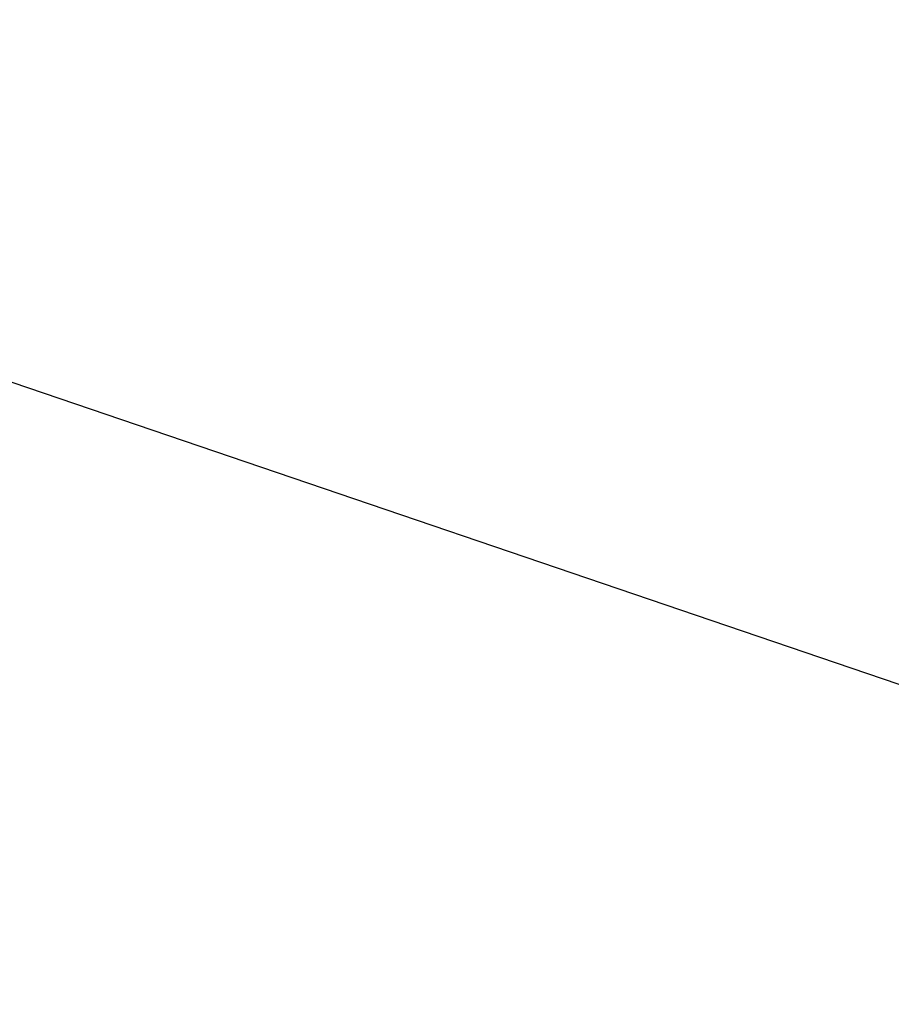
# Model space of a CAD drawing. Extents: x 5 to 565, y -280 to 280.
# Tile 251 of 256: x 207.95964 to 207.96589, y -51.82125 to -51.81418. Entities that reach past the tile are written whole.
import ezdxf

# ---------------------------------------------------------------- set-up
doc = ezdxf.new("R2010")
doc.units = 0
doc.header["$LTSCALE"] = 25.4
doc.layers.get('0').update_dxf_attribs({"color": 13, "linetype": 'CONTINUOUS'})

# ---------------------------------------------------------------- blocks, each defined once
blk = doc.blocks.new('GRUPUJ_1')
at = {"color": 254}
mesh = blk.add_polyface(dxfattribs=at)
corners = [(17.2457733, 53.8544693, 0.0410229), (15.5853271, 40.8948097, 10.1343394), (15.3378143, 41.1489372, 10.4099808)]
mesh.append_faces([[corners[k] for k in face] for face in [(0, 1, 2)]], dxfattribs={"color": 254})
mesh = blk.add_polyface(dxfattribs=at)
corners = [(15.2774963, 41.4279861, 10.7500105), (15.3378143, 41.1489372, 10.4099808), (15.3486633, 40.9788094, 10.5068388)]
mesh.append_faces([[corners[k] for k in face] for face in [(0, 1, 2)]], dxfattribs={"color": 254})
mesh = blk.add_polyface(dxfattribs=at)
corners = [(15.2774963, 41.4279861, 10.7500105), (15.3486633, 40.9788094, 10.5068388), (15.2935486, 41.0632133, 10.7500105)]
mesh.append_faces([[corners[k] for k in face] for face in [(0, 1, 2)]], dxfattribs={"color": 254})
mesh = blk.add_polyface(dxfattribs=at)
corners = [(15.3378143, 41.1489372, 10.4099808), (15.5853271, 40.8948097, 10.1343394), (15.3486633, 40.9788094, 10.5068388)]
mesh.append_faces([[corners[k] for k in face] for face in [(0, 1, 2)]], dxfattribs={"color": 254})
mesh = blk.add_polyface(dxfattribs=at)
corners = [(15.2935486, 41.0632133, 10.7500105), (15.3486633, 40.9788094, 10.5068388), (15.3131866, 40.9908829, 10.7500105)]
mesh.append_faces([[corners[k] for k in face] for face in [(0, 1, 2)]], dxfattribs={"color": 254})
blk = doc.blocks.new('CRISTAL-M-7628-7627_STL')
at = {"color": 0}
blk.add_blockref('GRUPUJ_1', (192.623291, -92.7998047, 0.0016298), dxfattribs=at)
blk = doc.blocks.new('GRUPUJ_6')
at = {"color": 0}
blk.add_blockref('CRISTAL-M-7628-7627_STL', (-5.3795495, 280, -0.0016298), dxfattribs=at)

msp = doc.modelspace()

# ---------------------------------------------------------------- block references
at = {"color": 0}
msp.add_blockref('GRUPUJ_6', (5.3795495, -280, 0.0016298), dxfattribs=at)

doc.saveas('drawing.dxf')
